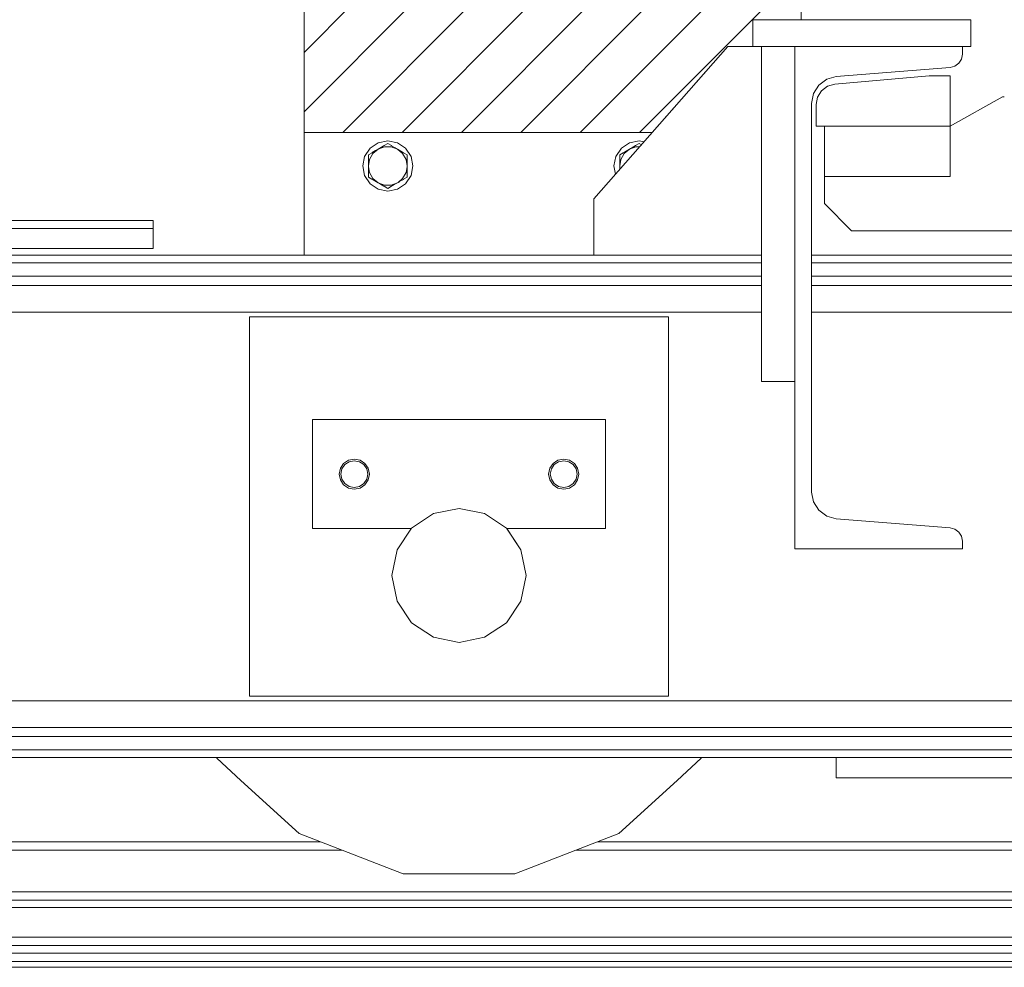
# Model space of a CAD drawing. Header units: millimetres. Extents: x 53056 to 116131, y -669674 to -625124.
# Tile 192 of 256: x 62910 to 63498, y -635887 to -635322. Entities that reach past the tile are written whole.
import ezdxf

# ---------------------------------------------------------------- set-up
doc = ezdxf.new("R2010")
doc.units = ezdxf.units.MM
doc.header["$MEASUREMENT"] = 0
doc.linetypes.add('DGN Style 1', pattern=[536.1990872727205, 0.8921781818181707, -535.3069090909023])
for name, color, linetype, lineweight in [('Main Cradle', 7, 'Continuous', 0), ('Main Cradle Blocks', 7, 'Continuous', 0), ('Main Cradle Hydraulic Arm Support', 7, 'Continuous', 0), ('Main Cradle Rails', 7, 'Continuous', 0), ('Main Cradle Tower', 7, 'Continuous', 0), ('Main Cradle Tower Rail Frame', 7, 'Continuous', 0)]:
    doc.layers.add(name, color=color, linetype=linetype, lineweight=lineweight)

# ---------------------------------------------------------------- blocks, each defined once
blk = doc.blocks.new('*U55')
at = {"linetype": 'Continuous', "lineweight": 0}
h = blk.add_hatch(dxfattribs=at)
h.set_pattern_fill('HATCH', color=30, style=0, pattern_type=2)
h.set_pattern_definition([(45, (-21401.30263, 12041.085657), (-17.71895608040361, 17.71895608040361), [])])
h.paths.add_polyline_path([(-21260.78911556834, 12061.69492971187), (-21245.7891464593, 12061.69492971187), (-21245.78911556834, 12077.69492971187), (-21216.96914635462, 12077.69492971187), (-21216.96914635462, 12077.69496060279), (-21216.96914635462, 12083.40396477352), (-21216.96914635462, 12087.07755214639), (-21216.96917724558, 12087.07755214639), (-21513.75592507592, 12087.07755214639), (-21513.75592507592, 12010.35817203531), (-21305.92037223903, 12010.35817203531), (-21305.92034903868, 12010.35815163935)])
at = {"color": 30, "linetype": 'Continuous', "lineweight": 0, "flags": 128}
blk.add_lwpolyline([(-21260.78911556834, 12061.69492971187), (-21245.7891464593, 12061.69492971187), (-21245.78911556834, 12077.69492971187), (-21216.96914635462, 12077.69492971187), (-21216.96914635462, 12077.69496060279), (-21216.96914635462, 12083.40396477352), (-21216.96914635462, 12087.07755214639), (-21216.96917724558, 12087.07755214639), (-21513.75592507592, 12087.07755214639), (-21513.75592507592, 12010.35817203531), (-21305.92037223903, 12010.35817203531), (-21305.92034903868, 12010.35815163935), (-21260.78911556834, 12061.69492971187)], close=True, dxfattribs=at)
at = {"layer": 'Main Cradle', "color": 7, "linetype": 'Continuous', "lineweight": 0}
for p, q in [((-21603.85299471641, 11957.87633785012), (-21603.85299471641, 11952.97758303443)), ((-21603.85296382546, 11957.64660897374), (-21603.85233599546, 11952.97758303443)), ((-21603.85592507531, 11952.97755214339), (-21603.85592507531, 11940.97755214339)), ((-21603.85233599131, 11952.97755214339), (-21603.85233599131, 11940.97755214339)), ((-21594.47494656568, 11937.07755214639), (-21743.85592507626, 11937.07755214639)), ((-21240.7891464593, 11937.07755214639), (-21594.47494676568, 11937.07755214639)), ((-20131.72276547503, 11937.07755214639), (-21210.78908467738, 11937.07755214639)), ((-21594.47494656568, 11932.46017458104), (-21743.85592507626, 11932.46017458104)), ((-21487.94471279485, 11932.46017458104), (-21594.47494676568, 11932.46017458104)), ((-21240.7891464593, 11932.46017458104), (-21487.94471279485, 11932.46017458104)), ((-21594.47494656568, 11924.48560870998), (-21881.59533708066, 11924.48560870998)), ((-21594.47494656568, 11919.05730642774), (-21888.23588402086, 11919.05730642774)), ((-21594.47494656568, 11903.10817468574), (-21891.30589418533, 11903.10817468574)), ((-21296.25590217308, 11900.30945071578), (-21546.25590217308, 11900.30944724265)), ((-21546.25590217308, 11900.30944724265), (-21546.25589902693, 11673.84921775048)), ((-21296.25589902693, 11673.84922122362), (-21296.25590217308, 11900.30945071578)), ((-21333.75587666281, 11838.87933550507), (-21508.75587666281, 11838.87933307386)), ((-21508.75587666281, 11838.87933307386), (-21508.75587575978, 11773.87933307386)), ((-21333.75587575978, 11773.87933550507), (-21333.75587666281, 11838.87933550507)), ((-21483.75585292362, 11815.3793395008), (-21487.2000038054, 11814.69425524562)), ((-21489.41271717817, 11800.72247642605), (-21491.14689922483, 11803.31786319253)), ((-21358.75590398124, 11797.37934039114), (-21362.20005488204, 11798.06442455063)), ((-21358.75591420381, 11798.37933249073), (-21361.81738167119, 11798.98829618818)), ((-21355.31175309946, 11798.06442464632), (-21358.75590398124, 11797.37934039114)), ((-21508.75587575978, 11773.87933307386), (-21449.82169710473, 11773.8793338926)), ((-21449.82166013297, 11773.8793340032), (-21449.82166015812, 11773.87933405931)), ((-21449.82166008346, 11773.8793338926), (-21449.82166013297, 11773.8793340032)), ((-21449.54033362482, 11774.16348829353), (-21449.82165935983, 11773.87933497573)), ((-21449.82165935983, 11773.87933497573), (-21449.82165936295, 11773.87933498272)), ((-21384.30076728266, 11761.18666968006), (-21392.97167751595, 11774.16360351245)), ((-21392.69023836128, 11773.87933577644), (-21392.69023835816, 11773.87933576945)), ((-21392.69023771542, 11773.87933485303), (-21392.69023766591, 11773.87933474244)), ((-21392.69023766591, 11773.87933474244), (-21392.69023764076, 11773.87933468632)), ((-21392.69020061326, 11773.87933468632), (-21333.75587575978, 11773.87933550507)), ((-21385.02312419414, 11762.27954386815), (-21384.30505989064, 11761.19316421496)), ((-21384.30506001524, 11761.19316449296), (-21384.33911946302, 11761.24469398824)), ((-21381.25592684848, 11745.87946510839), (-21384.30068331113, 11761.18648840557)), ((-21436.56328515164, 11708.92415035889), (-21421.25594781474, 11705.8793318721)), ((-21546.25589902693, 11673.84921775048), (-21296.25589902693, 11673.84922122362)), ((-21594.47494656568, 11671.04692960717), (-21891.30589418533, 11671.04692960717)), ((-21403.28592507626, 11671.04692960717), (-21594.47494676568, 11671.04692960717)), ((-21594.47494656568, 11655.09779786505), (-21888.23588402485, 11655.09779786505)), ((-21881.59533711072, 11649.66949558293), (-21594.47494656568, 11649.66949558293)), ((-21594.47494676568, 11649.66949558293), (-21487.94471280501, 11649.66949558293)), ((-21743.85592507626, 11641.69492971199), (-21594.47494656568, 11641.69492971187)), ((-21594.47494656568, 11637.07755214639), (-21743.85592507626, 11637.07755214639)), ((-21594.47494676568, 11641.69492971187), (-21487.94471280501, 11641.69492971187)), ((-19598.65592507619, 11637.07755214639), (-21594.47494676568, 11637.07755214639)), ((-21325.86636613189, 11591.81999056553), (-21291.11321711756, 11623.50167288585)), ((-21387.96046108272, 11567.76460903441), (-21325.86636613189, 11591.81999056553))]:
    blk.add_line(p, q, dxfattribs=at)
at = {"layer": 'Main Cradle', "color": 7, "linetype": 'Continuous', "lineweight": 0, "flags": 128}
for points in [[(-21743.85299471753, 11957.87633785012), (-21603.85299471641, 11957.87633785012), (-21603.85299467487, 11957.87602894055)], [(-21743.85592507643, 11952.97755214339), (-21603.85592507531, 11952.97755214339), (-21603.85233599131, 11952.97755214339), (-21603.85233599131, 11952.97755214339)], [(-21743.85557758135, 11940.97755214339), (-21603.85592507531, 11940.97755214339), (-21603.85233599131, 11940.97755214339), (-21603.85233599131, 11940.97755214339)], [(-20131.72276547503, 11932.46017458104), (-20262.9115312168, 11932.46017458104), (-20671.25592507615, 11932.46017458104), (-21079.6003189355, 11932.46017458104), (-21210.78908467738, 11932.46017458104)], [(-21240.7891464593, 11924.48560870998), (-21487.94471279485, 11924.48560870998), (-21594.47494676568, 11924.48560870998)], [(-20131.72276547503, 11924.48560870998), (-20262.9115312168, 11924.48560870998), (-20671.25592507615, 11924.48560870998), (-21079.6003189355, 11924.48560870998), (-21210.78908467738, 11924.48560870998)], [(-21240.7891464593, 11919.05730642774), (-21403.28592507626, 11919.05730642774), (-21594.47494676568, 11919.05730642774)], [(-20131.72276547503, 11919.05730642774), (-20427.2459250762, 11919.05730642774), (-20915.26592507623, 11919.05730642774), (-21210.78908467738, 11919.05730642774)], [(-21240.7891464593, 11903.10817468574), (-21403.28592507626, 11903.10817468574), (-21594.47494676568, 11903.10817468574)], [(-20131.72276547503, 11903.10817468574), (-20427.2459250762, 11903.10817468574), (-20915.26592507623, 11903.10817468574), (-21210.78908467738, 11903.10817468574)], [(-21487.2000038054, 11814.69425524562), (-21490.11981391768, 11812.74330044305), (-21492.07076863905, 11809.82349027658), (-21492.75585279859, 11806.37933937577), (-21492.07076854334, 11802.93518849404), (-21490.11981374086, 11800.01537838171), (-21487.20000357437, 11798.0644236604), (-21487.20000357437, 11798.0644236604)], [(-21491.14689922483, 11803.31786319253), (-21491.75586300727, 11806.37933064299), (-21491.14689930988, 11809.44079811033), (-21489.41271733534, 11812.03618492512), (-21486.81733056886, 11813.77036697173), (-21483.7558631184, 11814.37933075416), (-21480.69439565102, 11813.77036705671), (-21478.09900883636, 11812.03618508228), (-21476.36482678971, 11809.44079831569), (-21475.75586300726, 11806.37933086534), (-21476.36482670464, 11803.31786339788), (-21476.36482670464, 11803.31786339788)], [(-21475.44093695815, 11802.93518872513), (-21475.44093695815, 11802.93518872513), (-21474.75585279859, 11806.37933962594), (-21475.44093705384, 11809.82349050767), (-21477.39189185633, 11812.74330062), (-21480.31170202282, 11814.69425534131), (-21483.75585292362, 11815.3793395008)], [(-21362.20005488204, 11798.06442455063), (-21362.20005488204, 11798.06442455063), (-21365.11986504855, 11800.01537927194), (-21367.07081985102, 11802.93518938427), (-21367.75590410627, 11806.37934026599), (-21367.07081994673, 11809.82349116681), (-21365.11986522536, 11812.74330133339), (-21362.20005511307, 11814.69425613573), (-21358.7559042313, 11815.37934039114), (-21355.3117533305, 11814.69425623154), (-21352.391943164, 11812.74330151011), (-21350.44098836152, 11809.82349139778), (-21349.75590410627, 11806.37934051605), (-21350.44098826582, 11802.93518961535), (-21350.44098826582, 11802.93518961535)], [(-21361.81738167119, 11798.98829618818), (-21364.41276848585, 11800.72247816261), (-21366.14695053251, 11803.31786492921), (-21366.75591431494, 11806.37933237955), (-21366.14695061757, 11809.44079984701), (-21364.41276864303, 11812.03618666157), (-21361.81738187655, 11813.7703687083), (-21358.75591442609, 11814.37933249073), (-21355.6944469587, 11813.7703687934), (-21353.09906014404, 11812.03618681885), (-21351.36487809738, 11809.44080005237), (-21350.75591431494, 11806.37933260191), (-21351.36487801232, 11803.31786513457), (-21351.36487801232, 11803.31786513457)], [(-21486.8173303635, 11798.9882944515), (-21486.8173303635, 11798.9882944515), (-21489.41271717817, 11800.72247642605)], [(-21487.20000357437, 11798.0644236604), (-21483.75585267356, 11797.3793395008), (-21480.31170179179, 11798.06442375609), (-21477.3918916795, 11800.01537855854), (-21475.44093695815, 11802.93518872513)], [(-21476.36482670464, 11803.31786339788), (-21478.09900867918, 11800.72247658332), (-21480.69439544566, 11798.9882945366), (-21483.75586289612, 11798.37933075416), (-21486.8173303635, 11798.9882944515)], [(-21351.36487801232, 11803.31786513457), (-21353.09905998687, 11800.72247831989), (-21355.69444675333, 11798.98829627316), (-21358.75591420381, 11798.37933249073)], [(-21350.44098826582, 11802.93518961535), (-21352.39194298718, 11800.01537944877), (-21355.31175309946, 11798.06442464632)], [(-21405.94861158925, 11782.8345133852), (-21421.25594892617, 11785.8793318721), (-21436.56328617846, 11782.83451295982), (-21449.54022001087, 11774.16360272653), (-21458.21112988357, 11761.18666865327)], [(-21384.3041737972, 11761.19182349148), (-21392.69023835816, 11773.87933576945), (-21392.97167751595, 11774.16360351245), (-21405.94861158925, 11782.8345133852), (-21405.94861158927, 11782.8345133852)], [(-21392.69023835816, 11773.87933576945), (-21392.97167761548, 11774.16360373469), (-21392.97167775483, 11774.16360382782)], [(-21458.21112988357, 11761.18666865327), (-21458.21112988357, 11761.18666865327), (-21461.25594837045, 11745.87933131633), (-21458.21112945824, 11730.57199406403), (-21449.54021922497, 11717.59506023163), (-21436.56328515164, 11708.92415035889)], [(-21421.25594781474, 11705.8793318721), (-21405.94861056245, 11708.92415078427), (-21392.97167673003, 11717.59506101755), (-21384.30076685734, 11730.57199509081), (-21381.25594837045, 11745.87933242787), (-21384.30076728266, 11761.18666968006), (-21384.30092925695, 11761.18691473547)], [(-21384.30071851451, 11730.57199293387), (-21384.30071851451, 11730.57199293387), (-21381.25591493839, 11745.87925530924)], [(-21392.97163512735, 11717.59505435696), (-21392.97162838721, 11717.59505886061), (-21384.30071851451, 11730.57199293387)], [(-19451.20595596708, 11671.04692960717), (-19939.22592507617, 11671.04692960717), (-20427.2459250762, 11671.04692960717), (-20915.26592507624, 11671.04692960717), (-21403.28592507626, 11671.04692960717)], [(-19939.22592507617, 11655.09779786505), (-20427.2459250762, 11655.09779786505), (-20915.26592507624, 11655.09779786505), (-21403.28592507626, 11655.09779786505), (-21594.47494676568, 11655.09779786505)], [(-21487.94471280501, 11649.66949558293), (-21079.60031894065, 11649.66949558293), (-20671.25592507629, 11649.66949558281), (-20262.91153121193, 11649.66949558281), (-19854.56713734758, 11649.66949558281), (-19460.91651304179, 11649.66949558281)], [(-21566.05357425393, 11637.07752125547), (-21565.8565962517, 11636.68193611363), (-21551.39853560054, 11623.50167268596)], [(-21487.94471280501, 11641.69492971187), (-21079.60031894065, 11641.69492971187), (-20671.25592507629, 11641.69492971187), (-20262.91153121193, 11641.69492971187), (-19854.56713734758, 11641.69492971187), (-19598.65592507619, 11641.69492971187)], [(-21291.11321733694, 11623.50167268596), (-21276.65515308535, 11636.68194013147), (-21276.45817709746, 11637.07752125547)], [(-21551.39853581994, 11623.50167288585), (-21516.64538195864, 11591.81998791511), (-21454.55128633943, 11567.76460810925), (-21387.96046108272, 11567.76460903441)]]:
    blk.add_lwpolyline(points, dxfattribs=at)
at = {"layer": 'Main Cradle Blocks', "color": 7, "linetype": 'Continuous', "lineweight": 0}
for p, q in [((-21513.75592507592, 12010.35820292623), (-21513.75592507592, 12087.07755214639)), ((-21513.75592507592, 12010.35817203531), (-21513.75592507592, 11937.07758303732)), ((-21305.92037223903, 12010.35817203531), (-21513.75592507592, 12010.35817203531)), ((-21469.54746996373, 12000.38942203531), (-21465.79119408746, 12001.76105100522)), ((-21469.4961765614, 12004.21636502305), (-21463.75592507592, 12005.35817203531)), ((-21465.892273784, 12002.49975053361), (-21463.75592507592, 12003.73317203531)), ((-21463.75592507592, 12003.73317203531), (-21461.59788198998, 12002.48722527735)), ((-21461.59785344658, 12002.48720879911), (-21461.45590891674, 12002.40525708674)), ((-21457.96438018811, 12000.38942203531), (-21454.89837671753, 11997.82220618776)), ((-21319.54746996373, 12000.38942203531), (-21322.61347343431, 11997.82220618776)), ((-21315.91399670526, 12002.48720879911), (-21316.0559412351, 12002.40525708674)), ((-21313.75592507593, 12003.73317203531), (-21315.91396816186, 12002.48722527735)), ((-21310.82798049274, 12004.77576764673), (-21313.75592507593, 12005.35817203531)), ((-21312.421732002, 12002.96287530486), (-21313.75592507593, 12003.73317203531)), ((-21475.33901485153, 11997.04567203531), (-21473.18097176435, 11998.29161879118)), ((-21473.18094322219, 11998.29163527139), (-21473.03899869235, 11998.37358698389)), ((-21454.30918400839, 11998.27909353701), (-21452.1728353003, 11997.04567203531)), ((-21452.1728353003, 11994.68896405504), (-21452.1728353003, 11997.04567203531)), ((-21323.20266614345, 11998.27909353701), (-21325.33901485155, 11997.04567203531)), ((-21325.33901485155, 11994.68896405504), (-21325.33901485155, 11997.04567203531)), ((-21475.33901485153, 11990.35817203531), (-21474.64874244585, 11994.29701685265)), ((-21475.33901485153, 11992.73225759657), (-21475.33901485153, 11990.35817203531)), ((-21452.1728353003, 11990.1272822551), (-21452.863107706, 11986.41932721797)), ((-21325.33901485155, 11990.1272822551), (-21325.05360213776, 11988.59412302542)), ((-21475.33901485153, 11983.67067203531), (-21475.33901485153, 11985.3917636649)), ((-21475.33901485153, 11983.67067203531), (-21473.20266614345, 11982.43725053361)), ((-21469.54746996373, 11980.32692203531), (-21472.6134734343, 11982.89413788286)), ((-21454.33087838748, 11982.42472527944), (-21452.1728353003, 11983.67067203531)), ((-21452.1728353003, 11985.3917636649), (-21452.1728353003, 11983.67067203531)), ((-21473.20266614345, 11982.43725053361), (-21472.54726053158, 11982.05885192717)), ((-21469.54746996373, 11980.32692203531), (-21465.79119408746, 11978.9552930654)), ((-21465.91399670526, 11978.22913527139), (-21466.0559412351, 11978.31108698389)), ((-21463.75592507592, 11976.98317203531), (-21465.91396816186, 11978.22911879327)), ((-21461.61957636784, 11978.21659353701), (-21463.75592507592, 11976.98317203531)), ((-21454.33087838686, 11982.42472527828), (-21454.47285145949, 11982.34275708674)), ((-21454.47285145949, 11982.34275708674), (-21454.33087838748, 11982.42472527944))]:
    blk.add_line(p, q, dxfattribs=at)
at = {"layer": 'Main Cradle Blocks', "color": 7, "linetype": 'Continuous', "lineweight": 0, "flags": 128}
for points in [[(-21463.75592507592, 12005.35817203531), (-21458.01567359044, 12004.21636502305), (-21453.14932335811, 12000.96477375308), (-21449.89773208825, 11996.0984235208), (-21448.75592507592, 11990.35817203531), (-21449.89773208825, 11984.61792054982), (-21453.14932335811, 11979.75157031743), (-21458.01567359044, 11976.49997904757), (-21463.75592507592, 11975.35817203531), (-21469.4961765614, 11976.49997904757), (-21474.36252679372, 11979.75157031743), (-21477.61411806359, 11984.61792054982), (-21478.75592507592, 11990.35817203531), (-21477.61411806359, 11996.0984235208), (-21474.36252679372, 12000.96477375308), (-21469.4961765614, 12004.21636502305)], [(-21474.64874244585, 11994.29701685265), (-21472.6134734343, 11997.82220618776), (-21469.54746996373, 12000.38942203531)], [(-21473.18097176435, 11998.29161879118), (-21473.03899869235, 11998.37358698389), (-21471.02373216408, 11999.53710165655), (-21470.28929621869, 11999.96112844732), (-21469.54746996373, 12000.38942203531), (-21467.58953328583, 12001.51983730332), (-21466.54767939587, 12002.12135192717)], [(-21466.54767939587, 12002.12135192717), (-21466.54767939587, 12002.12135192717), (-21465.892273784, 12002.49975053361)], [(-21465.79119408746, 12001.76105100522), (-21461.72065606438, 12001.76105100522), (-21457.96438018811, 12000.38942203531)], [(-21461.59788198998, 12002.48722527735), (-21461.45590891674, 12002.40525708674), (-21459.44064238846, 12001.24174241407), (-21458.70620644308, 12000.8177156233), (-21457.96438018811, 12000.38942203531), (-21456.0064435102, 11999.25900676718), (-21454.96458962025, 11998.65749214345), (-21454.30918400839, 11998.27909353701)], [(-21327.78664739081, 11985.48528405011), (-21328.75592507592, 11990.35817203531), (-21327.61411806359, 11996.0984235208), (-21324.36252679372, 12000.96477375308), (-21319.4961765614, 12004.21636502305), (-21313.75592507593, 12005.35817203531)], [(-21323.20266614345, 11998.27909353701), (-21322.54726053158, 11998.65749214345), (-21321.50540664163, 11999.25900676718), (-21319.54746996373, 12000.38942203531), (-21318.80564370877, 12000.8177156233), (-21318.07120776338, 12001.24174241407), (-21316.0559412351, 12002.40525708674), (-21315.91396816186, 12002.48722527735)], [(-21319.54746996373, 12000.38942203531), (-21315.79119408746, 12001.76105100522), (-21313.47828083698, 12001.76105100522)], [(-21475.33901485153, 11997.04567203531), (-21475.33901485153, 11994.68896405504), (-21475.33901485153, 11994.5506673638), (-21475.33901485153, 11992.73225759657)], [(-21454.89837671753, 11997.82220618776), (-21452.863107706, 11994.29701685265), (-21452.1728353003, 11990.35817203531)], [(-21452.1728353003, 11985.3917636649), (-21452.17283530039, 11986.14774867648), (-21452.1728353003, 11987.9344735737), (-21452.1728353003, 11990.1272822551), (-21452.1728353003, 11990.35817203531), (-21452.1728353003, 11992.37780137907), (-21452.1728353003, 11994.55140160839), (-21452.1728353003, 11994.68896405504)], [(-21325.33901485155, 11990.35817203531), (-21324.64874244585, 11994.29701685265), (-21322.61347343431, 11997.82220618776)], [(-21325.33901485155, 11994.68896405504), (-21325.33901485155, 11994.55140160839), (-21325.33901485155, 11992.37780137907), (-21325.33901485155, 11990.35817203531), (-21325.33901485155, 11990.1272822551), (-21325.33901485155, 11988.26946606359)], [(-21475.33901485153, 11985.3917636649), (-21475.33901485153, 11986.1495671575), (-21475.33901485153, 11987.77890698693), (-21475.33901485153, 11990.1272822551), (-21475.33901485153, 11990.35817203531)], [(-21472.6134734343, 11982.89413788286), (-21474.64874244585, 11986.41932721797), (-21475.33901485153, 11990.1272822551)], [(-21452.863107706, 11986.41932721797), (-21454.89837671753, 11982.89413788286), (-21457.59422257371, 11980.54063263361)], [(-21472.54726053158, 11982.05885192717), (-21471.50540664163, 11981.45733730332), (-21469.54746996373, 11980.32692203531), (-21468.80564370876, 11979.89862844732), (-21468.07120776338, 11979.47460165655)], [(-21468.07120776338, 11979.47460165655), (-21468.07120776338, 11979.47460165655), (-21466.0559412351, 11978.31108698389), (-21465.91396816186, 11978.22911879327)], [(-21465.79119408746, 11978.9552930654), (-21461.72065606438, 11978.9552930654), (-21457.96438018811, 11980.32692203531)], [(-21461.61957636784, 11978.21659353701), (-21460.96417075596, 11978.59499214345), (-21459.92231686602, 11979.19650676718), (-21457.96438018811, 11980.32692203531), (-21457.59422257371, 11980.54063263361), (-21457.22255393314, 11980.7552156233), (-21456.48811798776, 11981.17924241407), (-21454.47285145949, 11982.34275708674)]]:
    blk.add_lwpolyline(points, dxfattribs=at)
at = {"layer": 'Main Cradle Hydraulic Arm Support', "color": 7, "linetype": 'Continuous', "lineweight": 0}
for p, q in [((-21196.24451413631, 11637.07752125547), (-21196.24451413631, 11625.07755214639)), ((-21196.24451413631, 11625.07755214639), (-21053.12723892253, 11625.07755214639))]:
    blk.add_line(p, q, dxfattribs=at)
at = {"layer": 'Main Cradle Rails', "color": 7, "linetype": 'Continuous', "lineweight": 0}
for p, q in [((-22288.61963266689, 11586.87933437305), (-21503.89217004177, 11586.87933437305)), ((-21338.61958383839, 11586.87933437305), (-20003.89217004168, 11586.87933437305)), ((-22301.52611990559, 11581.87933437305), (-21490.98568173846, 11581.87933437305)), ((-21351.5260710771, 11581.87933437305), (-19990.98568173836, 11581.87933437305)), ((-25343.88767924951, 11556.8793343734), (-17845.06221408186, 11556.8793343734)), ((-17845.06221408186, 11551.88130860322), (-25343.88767924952, 11551.88130860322)), ((-25343.88767924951, 11547.51183737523), (-17845.06221408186, 11547.51183737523)), ((-25343.88767924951, 11529.81900909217), (-17845.06221408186, 11529.81900909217)), ((-25343.88767924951, 11524.83397804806), (-17845.06221408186, 11524.83397804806)), ((-25343.88767924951, 11520.23712008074), (-17845.06221408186, 11520.23712008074)), ((-25343.88767924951, 11515.25208903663), (-17845.06221408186, 11515.25208903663)), ((-25343.88767924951, 11511.8793343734), (-17845.06221408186, 11511.8793343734))]:
    blk.add_line(p, q, dxfattribs=at)
at = {"layer": 'Main Cradle Tower', "color": 7, "linetype": 'Continuous', "lineweight": 0}
for p, q in [((-21140.69129480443, 12044.10298627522), (-21197.00653572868, 12039.17604111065)), ((-21140.69129480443, 12044.10298627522), (-21128.15169955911, 12044.10298627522)), ((-21128.15169955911, 12044.10298627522), (-21128.15169955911, 12014.10301716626)), ((-21207.32156514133, 12031.43833366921), (-21208.15169955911, 12027.01322907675)), ((-21208.15169955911, 12027.01322907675), (-21208.15169955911, 12014.10298627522)), ((-21203.15173045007, 12014.10298627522), (-21208.15169955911, 12014.10298627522))]:
    blk.add_line(p, q, dxfattribs=at)
at = {"layer": 'Main Cradle Tower', "color": 7, "linetype": 'Continuous', "lineweight": 0, "flags": 128}
for points in [[(-21197.00653572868, 12039.17604111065), (-21201.34245048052, 12037.96339232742), (-21204.94404710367, 12035.26169368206), (-21207.32156514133, 12031.43833366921)], [(-20746.25592507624, 12031.69489882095), (-20746.25592507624, 12011.69492971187), (-20824.01661165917, 11951.69492971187), (-21186.94767127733, 11951.69492971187), (-21203.15169955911, 11967.89895799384), (-21203.15169955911, 11984.10295538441)], [(-21128.15166866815, 12014.10300364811), (-21096.87086321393, 12031.69492971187), (-21095.7891745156, 12031.69492971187)], [(-21128.15169955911, 12014.10298627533), (-21203.15169955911, 12014.10298627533), (-21203.15169955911, 11984.10298627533), (-21128.15169955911, 11984.10298627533), (-21128.15169955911, 12014.10298627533)]]:
    blk.add_lwpolyline(points, dxfattribs=at)
at = {"layer": 'Main Cradle Tower Rail Frame', "color": 7, "linetype": 'Continuous', "lineweight": 0}
for p, q in [((-21245.78911556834, 12077.69492971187), (-21115.78911556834, 12077.69492971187)), ((-21245.78911556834, 12061.69492971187), (-21245.78911556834, 12077.69492971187)), ((-21115.78911556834, 12077.69492971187), (-21115.78911556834, 12061.69492971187)), ((-21260.78911556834, 12061.69492971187), (-21340.78911556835, 11970.69492971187)), ((-21245.7891464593, 12061.69492971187), (-21260.78911556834, 12061.69492971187)), ((-21115.78911556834, 12061.69492971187), (-21245.78911556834, 12061.69492971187)), ((-21240.78911556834, 12061.69492971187), (-21240.78911556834, 11861.69492971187)), ((-21220.78911556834, 11861.69492971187), (-21220.78911556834, 12061.69492971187)), ((-21120.78911556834, 12061.69492971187), (-21120.78911556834, 12057.07755214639)), ((-21120.78911556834, 12057.07755214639), (-21121.33850586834, 12054.16406367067)), ((-21128.15169955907, 12049.10298627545), (-21196.06394758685, 12043.67468399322)), ((-21196.06394758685, 12043.67468399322), (-21201.78485148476, 12042.11512065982)), ((-21210.78911556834, 12027.7255522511), (-21210.78911556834, 11795.66430717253)), ((-21340.78911556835, 11970.69492971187), (-21340.78911556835, 11937.07758303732)), ((-21240.78911556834, 11861.69492971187), (-21220.78911556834, 11861.69492971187)), ((-21220.78911556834, 11761.69492971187), (-21220.78911556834, 11861.69492971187)), ((-21210.78911556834, 11795.66430717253), (-21209.69033496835, 11789.83733022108)), ((-21196.06394758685, 11779.71517543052), (-21128.15169955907, 11774.28687314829)), ((-21121.33850586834, 11769.22579575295), (-21122.9112193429, 11771.73912365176)), ((-21120.78911556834, 11766.31230727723), (-21121.33850586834, 11769.22579575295)), ((-21120.78911556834, 11761.69492971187), (-21120.78911556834, 11766.31230727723)), ((-21220.78911556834, 11761.69492971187), (-21120.78911556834, 11761.69492971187))]:
    blk.add_line(p, q, dxfattribs=at)
at = {"layer": 'Main Cradle Tower Rail Frame', "color": 7, "linetype": 'Continuous', "lineweight": 0, "flags": 128}
for points in [[(-21121.33850586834, 12054.16406367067), (-21122.9112193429, 12051.65073577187), (-21125.29124761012, 12049.88276794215), (-21128.15169955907, 12049.10298627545)], [(-21201.78485148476, 12042.11512065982), (-21206.54490801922, 12038.57918500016), (-21209.69033496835, 12033.55252920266), (-21210.78911556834, 12027.7255522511)], [(-21209.69033496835, 11789.83733022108), (-21206.54490801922, 11784.81067442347), (-21201.78485148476, 11781.27473876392), (-21196.06394758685, 11779.71517543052)], [(-21122.9112193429, 11771.73912365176), (-21125.29124761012, 11773.50709148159), (-21128.15169955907, 11774.28687314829)]]:
    blk.add_lwpolyline(points, dxfattribs=at)

msp = doc.modelspace()

# ---------------------------------------------------------------- block references
at = {"color": 7, "linetype": 'DGN Style 1', "lineweight": 0}
msp.add_blockref('*U55', (84593.95000000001, -647399.3500000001), dxfattribs=at)

doc.saveas('drawing.dxf')
